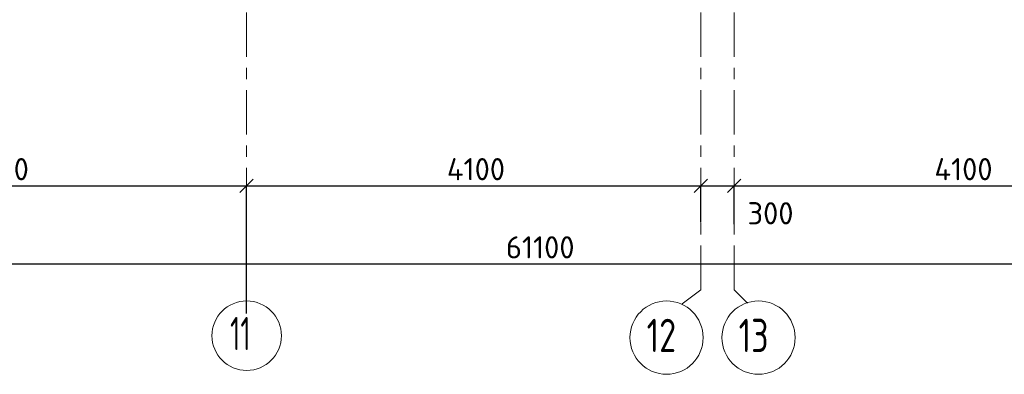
# Model space of a CAD drawing. Header units: metres. Extents: x -38 to 107, y -15 to 21.
# Tile 18 of 133: x 26 to 35, y -4 to -1. Entities that reach past the tile are written whole.
import ezdxf

# ---------------------------------------------------------------- set-up
doc = ezdxf.new("R2010")
doc.units = ezdxf.units.M
doc.header["$PDMODE"] = 65
doc.linetypes.add('______11', pattern=[0.5, 0.4, -0.05, 0, -0.05])
doc.linetypes.add('______5', pattern=[1.1, 0.8, -0.1, 0.1, -0.1])
doc.layers.add('XR$2$Осевая линия (1)', color=7, linetype='______5', lineweight=13)
doc.layers.add('XR$2$Размерная линия (1)', color=7, linetype='Continuous', lineweight=13)
doc.styles.add('ISOCPEUR', font='txt')
doc.dimstyles.new('DIMSTYLE_3', dxfattribs={"dimtxt": 0.2, "dimasz": 0.2, "dimexe": 0, "dimexo": 0, "dimgap": 0.1, "dimtad": 2, "dimdec": 0, "dimlfac": 1000, "dimrnd": 5, "dimzin": 12, "dimdsep": 46, "dimtxsty": 'ISOCPEUR', "dimblk1": 'ALL_ML_STRICH', "dimblk2": 'ALL_ML_STRICH', "dimsah": 1, "dimcen": 0, "dimclrd": 7, "dimclre": 256, "dimclrt": 7, "dimadec": 0, "dimazin": 0, "dimtfac": 1, "dimtdec": 0, "dimtix": 1, "dimtmove": 2, "dimatfit": 3, "dimfxl": 0, "dimtzin": 0, "dimlwd": 0, "dimlwe": -3, "dimarcsym": 0})
doc.dimstyles.new('DIMSTYLE_4', dxfattribs={"dimtxt": 0.2, "dimasz": 0.2, "dimexe": 0, "dimexo": 0, "dimgap": 0.1, "dimtad": 0, "dimdec": 0, "dimlfac": 1000, "dimrnd": 5, "dimzin": 12, "dimdsep": 46, "dimtxsty": 'ISOCPEUR', "dimblk1": 'ALL_ML_STRICH', "dimblk2": 'ALL_ML_STRICH', "dimsah": 1, "dimcen": 0, "dimclrd": 7, "dimclre": 256, "dimclrt": 7, "dimadec": 0, "dimazin": 0, "dimtfac": 1, "dimtdec": 0, "dimtix": 1, "dimtmove": 2, "dimatfit": 3, "dimfxl": 0, "dimtvp": 1.2, "dimtzin": 0, "dimlwd": 0, "dimlwe": -3, "dimarcsym": 0})

# ---------------------------------------------------------------- blocks, each defined once
blk = doc.blocks.new('ALL_ML_STRICH')
at = {"color": 0, "linetype": 'ByBlock', "lineweight": -2}
for p, q in [((0, -0.5), (0, 0.5)), ((-1, 0), (0.5, 0)), ((-0.3, -0.3), (0.3, 0.3))]:
    blk.add_line(p, q, dxfattribs=at)
blk = doc.blocks.new('*D12')
at = {"layer": 'DEFPOINTS', "color": 7, "linetype": 'Continuous', "lineweight": 13, "transparency": 33554687}
for p in [(0.5, -3.1033), (0.5, -3.1563), (61.6, -3.1401)]:
    blk.add_point(p, dxfattribs=at)
at = {"layer": 'XR$2$Размерная линия (1)', "color": 9, "linetype": 'Continuous', "lineweight": -2, "true_color": 0xc7c7c7, "transparency": 33554687}
for p, q in [((0.5, -3.1233), (0.5, -3.1563)), ((61.6, -3.1563), (61.6, -3.1563))]:
    blk.add_line(p, q, dxfattribs=at)
at = {"layer": 'XR$2$Размерная линия (1)', "color": 7, "linetype": 'Continuous', "lineweight": -2, "transparency": 33554687}
blk.add_line((0.5, -3.1563), (61.6, -3.1563), dxfattribs=at)
at = {"layer": 'XR$2$Размерная линия (1)', "color": 7, "linetype": 'Continuous', "lineweight": 13, "transparency": 33554687, "xscale": 0.2, "yscale": 0.2, "zscale": 0.2, "rotation": 180}
blk.add_blockref('ALL_ML_STRICH', (0.5, -3.1563), dxfattribs=at)
at = {"layer": 'XR$2$Размерная линия (1)', "color": 7, "linetype": 'Continuous', "lineweight": 13, "transparency": 33554687, "xscale": 0.2, "yscale": 0.2, "zscale": 0.2}
blk.add_blockref('ALL_ML_STRICH', (61.6, -3.1563), dxfattribs=at)
at = {"layer": 'XR$2$Размерная линия (1)', "color": 7, "linetype": 'Continuous', "lineweight": 13, "transparency": 33554687, "insert": (31.1, -3.0063), "char_height": 0.2, "width": 1, "attachment_point": 5, "style": 'ISOCPEUR'}
blk.add_mtext('\\A1;{61100}', dxfattribs=at)
blk = doc.blocks.new('*D18')
at = {"layer": 'DEFPOINTS', "color": 7, "linetype": 'Continuous', "lineweight": 13, "transparency": 33554687}
for p in [(23.95, -2.452), (23.95, -3.5208), (28.45, -3.6233)]:
    blk.add_point(p, dxfattribs=at)
at = {"layer": 'XR$2$Размерная линия (1)', "color": 9, "linetype": 'Continuous', "lineweight": -2, "true_color": 0xc7c7c7, "transparency": 33554687}
for p, q in [((23.95, -3.5008), (23.95, -2.452)), ((28.45, -3.6033), (28.45, -2.452))]:
    blk.add_line(p, q, dxfattribs=at)
at = {"layer": 'XR$2$Размерная линия (1)', "color": 7, "linetype": 'Continuous', "lineweight": -2, "transparency": 33554687}
blk.add_line((23.95, -2.452), (28.45, -2.452), dxfattribs=at)
at = {"layer": 'XR$2$Размерная линия (1)', "color": 7, "linetype": 'Continuous', "lineweight": 13, "transparency": 33554687, "xscale": 0.2, "yscale": 0.2, "zscale": 0.2, "rotation": 180}
blk.add_blockref('ALL_ML_STRICH', (23.95, -2.452), dxfattribs=at)
at = {"layer": 'XR$2$Размерная линия (1)', "color": 7, "linetype": 'Continuous', "lineweight": 13, "transparency": 33554687, "xscale": 0.2, "yscale": 0.2, "zscale": 0.2}
blk.add_blockref('ALL_ML_STRICH', (28.45, -2.452), dxfattribs=at)
at = {"layer": 'XR$2$Размерная линия (1)', "color": 7, "linetype": 'Continuous', "lineweight": 13, "transparency": 33554687, "insert": (26.2, -2.302), "char_height": 0.2, "width": 0.8, "attachment_point": 5, "style": 'ISOCPEUR'}
blk.add_mtext('\\A1;{4500}', dxfattribs=at)
blk = doc.blocks.new('*D19')
at = {"layer": 'DEFPOINTS', "color": 7, "linetype": 'Continuous', "lineweight": 13, "transparency": 33554687}
for p in [(28.45, -2.452), (32.55, -2.8016), (28.45, -3.6233)]:
    blk.add_point(p, dxfattribs=at)
at = {"layer": 'XR$2$Размерная линия (1)', "color": 9, "linetype": 'Continuous', "lineweight": -2, "true_color": 0xc7c7c7, "transparency": 33554687}
for p, q in [((28.45, -3.6033), (28.45, -2.452)), ((32.55, -2.7816), (32.55, -2.452))]:
    blk.add_line(p, q, dxfattribs=at)
at = {"layer": 'XR$2$Размерная линия (1)', "color": 7, "linetype": 'Continuous', "lineweight": -2, "transparency": 33554687}
blk.add_line((28.45, -2.452), (32.55, -2.452), dxfattribs=at)
at = {"layer": 'XR$2$Размерная линия (1)', "color": 7, "linetype": 'Continuous', "lineweight": 13, "transparency": 33554687, "xscale": 0.2, "yscale": 0.2, "zscale": 0.2, "rotation": 180}
blk.add_blockref('ALL_ML_STRICH', (28.45, -2.452), dxfattribs=at)
at = {"layer": 'XR$2$Размерная линия (1)', "color": 7, "linetype": 'Continuous', "lineweight": 13, "transparency": 33554687, "xscale": 0.2, "yscale": 0.2, "zscale": 0.2}
blk.add_blockref('ALL_ML_STRICH', (32.55, -2.452), dxfattribs=at)
at = {"layer": 'XR$2$Размерная линия (1)', "color": 7, "linetype": 'Continuous', "lineweight": 13, "transparency": 33554687, "insert": (30.52, -2.302), "char_height": 0.2, "width": 0.8, "attachment_point": 5, "style": 'ISOCPEUR'}
blk.add_mtext('\\A1;{4100}', dxfattribs=at)
blk = doc.blocks.new('*D20')
at = {"layer": 'DEFPOINTS', "color": 7, "linetype": 'Continuous', "lineweight": 13, "transparency": 33554687}
for p in [(32.55, -2.452), (32.55, -2.8016), (32.85, -2.8182)]:
    blk.add_point(p, dxfattribs=at)
at = {"layer": 'XR$2$Размерная линия (1)', "color": 9, "linetype": 'Continuous', "lineweight": -2, "true_color": 0xc7c7c7, "transparency": 33554687}
for p, q in [((32.55, -2.7816), (32.55, -2.452)), ((32.85, -2.7982), (32.85, -2.452))]:
    blk.add_line(p, q, dxfattribs=at)
at = {"layer": 'XR$2$Размерная линия (1)', "color": 7, "linetype": 'Continuous', "lineweight": -2, "transparency": 33554687}
blk.add_line((32.55, -2.452), (32.85, -2.452), dxfattribs=at)
at = {"layer": 'XR$2$Размерная линия (1)', "color": 7, "linetype": 'Continuous', "lineweight": 13, "transparency": 33554687, "xscale": 0.2, "yscale": 0.2, "zscale": 0.2, "rotation": 180}
blk.add_blockref('ALL_ML_STRICH', (32.55, -2.452), dxfattribs=at)
at = {"layer": 'XR$2$Размерная линия (1)', "color": 7, "linetype": 'Continuous', "lineweight": 13, "transparency": 33554687, "xscale": 0.2, "yscale": 0.2, "zscale": 0.2}
blk.add_blockref('ALL_ML_STRICH', (32.85, -2.452), dxfattribs=at)
at = {"layer": 'XR$2$Размерная линия (1)', "color": 7, "linetype": 'Continuous', "lineweight": 13, "transparency": 33554687, "insert": (33.1784, -2.6996), "char_height": 0.2, "width": 0.6, "attachment_point": 5, "style": 'ISOCPEUR'}
blk.add_mtext('\\A1;{300}', dxfattribs=at)
blk = doc.blocks.new('*D21')
at = {"layer": 'DEFPOINTS', "color": 7, "linetype": 'Continuous', "lineweight": 13, "transparency": 33554687}
for p in [(36.95, -1.6172), (32.85, -2.452), (32.85, -2.8182)]:
    blk.add_point(p, dxfattribs=at)
at = {"layer": 'XR$2$Размерная линия (1)', "color": 9, "linetype": 'Continuous', "lineweight": -2, "true_color": 0xc7c7c7, "transparency": 33554687}
for p, q in [((36.95, -1.6372), (36.95, -2.452)), ((32.85, -2.7982), (32.85, -2.452))]:
    blk.add_line(p, q, dxfattribs=at)
at = {"layer": 'XR$2$Размерная линия (1)', "color": 7, "linetype": 'Continuous', "lineweight": -2, "transparency": 33554687}
blk.add_line((32.85, -2.452), (36.95, -2.452), dxfattribs=at)
at = {"layer": 'XR$2$Размерная линия (1)', "color": 7, "linetype": 'Continuous', "lineweight": 13, "transparency": 33554687, "xscale": 0.2, "yscale": 0.2, "zscale": 0.2, "rotation": 180}
blk.add_blockref('ALL_ML_STRICH', (32.85, -2.452), dxfattribs=at)
at = {"layer": 'XR$2$Размерная линия (1)', "color": 7, "linetype": 'Continuous', "lineweight": 13, "transparency": 33554687, "xscale": 0.2, "yscale": 0.2, "zscale": 0.2}
blk.add_blockref('ALL_ML_STRICH', (36.95, -2.452), dxfattribs=at)
at = {"layer": 'XR$2$Размерная линия (1)', "color": 7, "linetype": 'Continuous', "lineweight": 13, "transparency": 33554687, "insert": (34.92, -2.302), "char_height": 0.2, "width": 0.8, "attachment_point": 5, "style": 'ISOCPEUR'}
blk.add_mtext('\\A1;{4100}', dxfattribs=at)

msp = doc.modelspace()

# ---------------------------------------------------------------- linework, layer by layer
at = {"layer": 'XR$2$Осевая линия (1)', "color": 253, "linetype": '______11', "lineweight": 13, "true_color": 0xa0a0a0, "transparency": 33554687}
for p, q in [((32.55, -3.39), (32.55, 19.78)), ((32.85, -3.39), (32.85, 19.78)), ((28.45, -3.39), (28.45, 8.92)), ((32.3812, -3.5157), (32.55, -3.39)), ((32.85, -3.39), (32.9702, -3.5102))]:
    msp.add_line(p, q, dxfattribs=at)
at = {"layer": 'XR$2$Осевая линия (1)', "color": 7, "linetype": 'Continuous', "lineweight": 13, "transparency": 33554687}
for centre, radius in [((28.4509, -3.8029), 0.3134), ((32.2404, -3.8199), 0.3304), ((33.0704, -3.8199), 0.3304)]:
    msp.add_circle(centre, radius, dxfattribs=at)

# ---------------------------------------------------------------- texts
at = {"layer": 'XR$2$Осевая линия (1)', "color": 7, "linetype": 'Continuous', "lineweight": 13, "transparency": 33554687, "char_height": 0.3, "attachment_point": 7, "style": 'ISOCPEUR'}
for s, insert, width in [('\\W0.62;11', (28.3009, -3.9334), 0.39375), ('\\W0.75;12', (32.0604, -3.9504), 0.472281), ('\\W0.75;13', (32.8904, -3.9504), 0.472281)]:
    msp.add_mtext(s, dxfattribs=dict(at, insert=insert, width=width))

# ---------------------------------------------------------------- dimensions: what is measured, and where the dimension line sits
at = {"layer": 'XR$2$Размерная линия (1)', "color": 7, "linetype": 'Continuous', "lineweight": 13, "transparency": 33554687}
for base, p1, p2, dimstyle, picture, middle in [((36.95, -2.452), (32.85, -2.7982), (36.95, -1.6372), 'DIMSTYLE_3', '*D21', (34.92, -2.302)), ((28.45, -2.452), (23.95, -3.5008), (28.45, -3.6033), 'DIMSTYLE_3', '*D18', (26.2, -2.302)), ((32.55, -2.452), (28.45, -3.6033), (32.55, -2.7816), 'DIMSTYLE_3', '*D19', (30.52, -2.302)), ((32.85, -2.452), (32.55, -2.7816), (32.85, -2.7982), 'DIMSTYLE_4', '*D20', (33.1784, -2.6996)), ((61.6, -3.1563), (0.5, -3.1233), (61.6, -3.1563), 'DIMSTYLE_3', '*D12', (31.1, -3.0063))]:
    dim = msp.add_linear_dim(base=base, p1=p1, p2=p2, dimstyle=dimstyle, override={"dimpost": '<>', "dimclrd": 7, "dimclre": 9, "dimclrt": 7, "dimlwd": 0, "dimlwe": 65533}, dxfattribs=at)
    dim.commit()
    dim.dimension.update_dxf_attribs({"geometry": picture, "text_midpoint": middle, "dimtype": 160})

doc.saveas('drawing.dxf')
